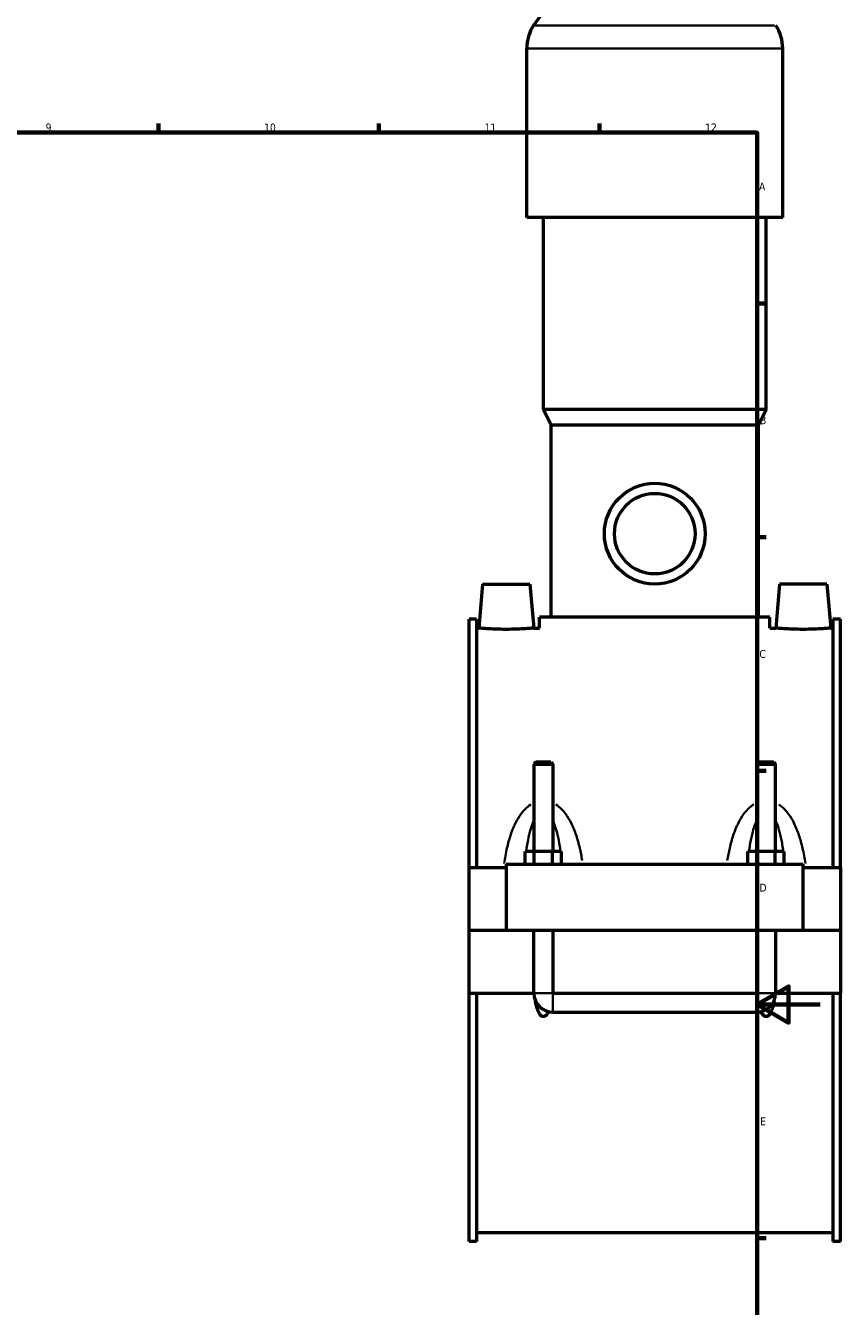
# Model space of a CAD drawing. Header units: millimetres. Extents: x 0 to 965, y -206 to 1211.
# Tile 6 of 9: x 589 to 847, y 201 to 608. Entities that reach past the tile are written whole.
import ezdxf

# ---------------------------------------------------------------- set-up
doc = ezdxf.new("R2010")
doc.units = ezdxf.units.MM
for name, color, linetype, lineweight in [('Border (ISO)', 7, 'Continuous', 70), ('Visible (ISO)', 7, 'Continuous', 50), ('Visible Narrow (ISO)', 7, 'Continuous', 35)]:
    doc.layers.add(name, color=color, linetype=linetype, lineweight=lineweight)
doc.styles.add('Note Text (ISO)', font='tahoma.ttf')

# ---------------------------------------------------------------- blocks, each defined once
blk = doc.blocks.new('Borders Default Border')
at = {"layer": 'Border (ISO)'}
for p, q in [((630.75, 574), (630.75, 576.9)), ((700.83, 574), (700.83, 576.9)), ((770.92, 574), (770.92, 576.9)), ((821, 519.75), (823.9, 519.75)), ((821, 445.5), (823.9, 445.5)), ((821, 371.25), (823.9, 371.25)), ((821, 222.75), (823.9, 222.75))]:
    blk.add_line(p, q, dxfattribs=at)
at = {"layer": 'Border (ISO)', "flags": 128}
for points in [[(20, 20), (20, 574), (821, 574), (821, 20), (20, 20)], [(841, 297), (821, 297), (831, 302.77), (831, 291.23), (821, 297)]]:
    blk.add_lwpolyline(points, dxfattribs=at)
at = {"layer": 'Border (ISO)', "color": 232, "true_color": 0xca0064, "char_height": 2.5, "attachment_point": 7, "style": 'Note Text (ISO)'}
for s, insert in [('9', (594.88, 574.35)), ('10', (664.29, 574.35)), ('11', (734.37, 574.4)), ('12', (804.46, 574.4)), ('A', (821.59, 555.62)), ('B', (821.89, 481.37)), ('C', (821.73, 407.08)), ('D', (821.73, 332.88)), ('E', (821.94, 258.63))]:
    blk.add_mtext(s, dxfattribs=dict(at, insert=insert))

msp = doc.modelspace()

# ---------------------------------------------------------------- linework, layer by layer
at = {"layer": 'Visible (ISO)'}
for p, q in [((747.797, 546.997), (747.797, 600.677)), ((829.13, 546.997), (829.13, 600.677)), ((829.13, 546.997), (747.797, 546.997)), ((753.084, 485.997), (753.084, 546.997)), ((823.844, 485.997), (823.844, 546.997)), ((823.844, 485.997), (753.084, 485.997)), ((755.524, 481.117), (753.084, 485.997)), ((821.404, 481.117), (823.844, 485.997)), ((821.404, 481.117), (755.524, 481.117)), ((755.524, 420.117), (755.524, 481.117)), ((821.404, 420.117), (821.404, 481.117)), ((733.764, 430.597), (732.539, 416.597)), ((733.764, 430.597), (748.764, 430.597)), ((748.764, 430.597), (749.989, 416.597)), ((828.164, 430.597), (826.939, 416.597)), ((843.164, 430.597), (828.164, 430.597)), ((843.164, 430.597), (844.389, 416.597)), ((729.464, 340.597), (729.464, 419.477)), ((731.824, 419.477), (729.464, 419.477)), ((731.824, 419.477), (731.824, 340.597)), ((825.064, 420.117), (751.864, 420.117)), ((751.864, 416.597), (751.864, 420.117)), ((825.064, 416.597), (825.064, 420.117)), ((845.104, 419.477), (845.104, 340.597)), ((847.464, 419.477), (845.104, 419.477)), ((847.464, 340.597), (847.464, 419.477)), ((731.824, 416.597), (732.539, 416.597)), ((749.989, 416.597), (751.864, 416.597)), ((825.064, 416.597), (826.939, 416.597)), ((844.389, 416.597), (845.104, 416.597)), ((750.664, 373.98), (750.064, 373.38)), ((750.064, 373.38), (756.064, 373.38)), ((750.064, 373.38), (750.064, 345.597)), ((755.464, 373.98), (750.664, 373.98)), ((755.464, 373.98), (756.064, 373.38)), ((756.064, 373.38), (756.064, 345.597)), ((821.464, 373.98), (820.864, 373.38)), ((820.864, 373.38), (826.864, 373.38)), ((820.864, 345.597), (820.864, 373.38)), ((826.264, 373.98), (821.464, 373.98)), ((826.264, 373.98), (826.864, 373.38)), ((826.864, 345.597), (826.864, 373.38)), ((747.29, 341.597), (747.29, 345.597)), ((750.177, 345.597), (747.29, 345.597)), ((750.177, 341.597), (750.177, 345.597)), ((755.95, 345.597), (750.177, 345.597)), ((755.95, 341.597), (755.95, 345.597)), ((758.837, 345.597), (755.95, 345.597)), ((758.837, 341.597), (758.837, 345.597)), ((818.09, 341.597), (818.09, 345.597)), ((820.977, 345.597), (818.09, 345.597)), ((820.977, 341.597), (820.977, 345.597)), ((826.75, 345.597), (820.977, 345.597)), ((826.75, 341.597), (826.75, 345.597)), ((829.637, 345.597), (826.75, 345.597)), ((829.637, 341.597), (829.637, 345.597)), ((729.464, 340.597), (741.264, 340.597)), ((729.464, 320.647), (729.464, 340.597)), ((741.264, 341.597), (835.664, 341.597)), ((741.264, 341.597), (741.264, 320.647)), ((835.664, 320.647), (835.664, 341.597)), ((835.664, 340.597), (847.464, 340.597)), ((847.464, 340.597), (847.464, 320.647)), ((729.464, 320.647), (741.264, 320.647)), ((729.464, 300.597), (729.464, 320.547)), ((750.064, 320.547), (729.464, 320.547)), ((741.264, 320.647), (835.664, 320.647)), ((750.064, 320.647), (750.064, 320.547)), ((750.064, 300.597), (750.064, 320.547)), ((756.064, 320.647), (756.064, 320.547)), ((756.064, 320.547), (756.064, 300.597)), ((820.864, 320.547), (756.064, 320.547)), ((820.864, 320.547), (820.864, 320.647)), ((820.864, 300.597), (820.864, 320.547)), ((826.864, 320.547), (826.864, 320.647)), ((826.864, 320.547), (826.864, 300.597)), ((847.464, 320.547), (826.864, 320.547)), ((835.664, 320.647), (847.464, 320.647)), ((847.464, 320.547), (847.464, 300.597)), ((729.464, 221.717), (729.464, 300.597)), ((729.464, 300.597), (750.064, 300.597)), ((731.824, 300.597), (731.824, 221.717)), ((756.064, 300.597), (820.864, 300.597)), ((826.864, 300.597), (847.464, 300.597)), ((845.104, 300.597), (845.104, 221.717)), ((847.464, 221.717), (847.464, 300.597)), ((756.064, 294.597), (820.864, 294.597)), ((731.824, 224.597), (845.104, 224.597)), ((731.824, 221.717), (729.464, 221.717)), ((847.464, 221.717), (845.104, 221.717))]:
    msp.add_line(p, q, dxfattribs=at)
for radius in [16, 12.8]:
    msp.add_circle((788.464, 446.597), radius, dxfattribs=at)
for centre, radius, start, end in [((781.144, 588.031), 37.046, 90, 147.38758), ((761.379, 600.677), 13.582, 147.38758, 180), ((815.549, 600.677), 13.582, 0, 32.61242), ((756.064, 300.597), 6, 180, 270), ((820.864, 300.597), 6, 270, 0)]:
    msp.add_arc(centre, radius, start, end, dxfattribs=at)
for points, knots in [([(749.989, 416.597), (749.989, 416.597), (749.77, 416.576), (748.883, 416.501), (748.214, 416.448), (746.667, 416.347), (745.686, 416.293), (743.534, 416.217), (742.363, 416.196), (740.165, 416.196), (738.994, 416.217), (736.842, 416.293), (735.861, 416.347), (734.314, 416.448), (733.645, 416.501), (732.757, 416.576), (732.539, 416.597), (732.539, 416.597)], [1.3180419, 1.3180419, 1.3180419, 1.3180419, 1.6474005, 1.6474005, 1.9767592, 1.9767592, 2.3064215, 2.3064215, 2.6360837, 2.6360837, 2.965746, 2.965746, 3.2954082, 3.2954082, 3.6247669, 3.6247669, 3.9541256, 3.9541256, 3.9541256, 3.9541256]), ([(844.389, 416.597), (844.389, 416.597), (844.17, 416.576), (843.283, 416.501), (842.614, 416.448), (841.067, 416.347), (840.086, 416.293), (837.934, 416.217), (836.763, 416.196), (835.664, 416.196), (834.565, 416.196), (833.394, 416.217), (831.242, 416.293), (830.261, 416.347), (828.714, 416.448), (828.045, 416.501), (827.157, 416.576), (826.939, 416.597), (826.939, 416.597)], [3.9541256, 3.9541256, 3.9541256, 3.9541256, 4.2834843, 4.2834843, 4.6128429, 4.6128429, 4.9425052, 4.9425052, 5.2721674, 5.2721674, 5.2721674, 5.6018297, 5.6018297, 5.931492, 5.931492, 6.2608506, 6.2608506, 6.5902093, 6.5902093, 6.5902093, 6.5902093]), ([(754.66, 294.763), (754.492, 294.382), (754.293, 294.026), (753.918, 293.584), (753.771, 293.443), (753.522, 293.289), (753.434, 293.247), (753.252, 293.189), (753.158, 293.174), (752.969, 293.174), (752.875, 293.189), (752.693, 293.247), (752.605, 293.289), (752.356, 293.443), (752.21, 293.584), (751.722, 294.158), (751.471, 294.706), (751.054, 295.85), (750.899, 296.449), (750.694, 297.399), (750.619, 297.806), (750.554, 298.22)], [1.53389623, 1.53389623, 1.53389623, 1.53389623, 1.6551086, 1.6551086, 1.71185243, 1.71185243, 1.74022434, 1.74022434, 1.76859626, 1.76859626, 1.79696817, 1.79696817, 1.82534009, 1.82534009, 1.88208392, 1.88208392, 2.05662597, 2.05662597, 2.23116803, 2.23116803, 2.35687599, 2.35687599, 2.35687599, 2.35687599]), ([(826.373, 298.22), (826.308, 297.806), (826.234, 297.399), (826.029, 296.449), (825.873, 295.85), (825.457, 294.706), (825.205, 294.158), (824.718, 293.584), (824.571, 293.443), (824.322, 293.289), (824.234, 293.247), (824.052, 293.189), (823.958, 293.174), (823.769, 293.174), (823.675, 293.189), (823.493, 293.247), (823.405, 293.289), (823.156, 293.443), (823.01, 293.584), (822.635, 294.026), (822.435, 294.382), (822.267, 294.763)], [1.18031652, 1.18031652, 1.18031652, 1.18031652, 1.30602448, 1.30602448, 1.48056654, 1.48056654, 1.6551086, 1.6551086, 1.71185243, 1.71185243, 1.74022434, 1.74022434, 1.76859626, 1.76859626, 1.79696817, 1.79696817, 1.82534009, 1.82534009, 1.88208392, 1.88208392, 2.00329628, 2.00329628, 2.00329628, 2.00329628])]:
    msp.add_open_spline(points, degree=3, knots=knots, dxfattribs=at)
at = {"layer": 'Visible Narrow (ISO)'}
for p, q in [((826.515, 607.997), (750.413, 607.997)), ((828.63, 600.677), (748.298, 600.677)), ((750.101, 300.597), (756.027, 300.597)), ((756.064, 294.634), (756.064, 300.56)), ((820.864, 294.634), (820.864, 300.56)), ((826.827, 300.597), (820.901, 300.597))]:
    msp.add_line(p, q, dxfattribs=at)
for points, knots in [([(749.065, 360.531), (748.412, 360.116), (747.814, 359.618), (746.777, 358.576), (746.328, 358.04), (745.283, 356.616), (744.734, 355.69), (743.617, 353.474), (743.091, 352.158), (742.195, 349.479), (741.823, 348.116), (741.127, 345.114), (740.823, 343.466), (740.57, 341.801)], [-2.8194931, -2.8194931, -2.8194931, -2.8194931, -2.5869841, -2.5869841, -2.3782179, -2.3782179, -2.0594948, -2.0594948, -1.6451547, -1.6451547, -1.2377858, -1.2377858, -0.76204, -0.76204, -0.76204, -0.76204]), ([(765.408, 342.746), (765.186, 344.09), (764.929, 345.42), (764.305, 348.116), (763.932, 349.479), (763.036, 352.158), (762.511, 353.474), (761.393, 355.69), (760.844, 356.616), (759.8, 358.04), (759.35, 358.576), (758.311, 359.62), (757.711, 360.12), (757.045, 360.543), (757.034, 360.55), (757.023, 360.556)], [-5.6359498, -5.6359498, -5.6359498, -5.6359498, -5.2503881, -5.2503881, -4.8430191, -4.8430191, -4.4286791, -4.4286791, -4.109956, -4.109956, -3.9011898, -3.9011898, -3.6677896, -3.6677896, -3.6639342, -3.6639342, -3.6639342, -3.6639342]), ([(819.905, 360.556), (819.894, 360.55), (819.883, 360.543), (819.217, 360.12), (818.616, 359.62), (817.577, 358.576), (817.128, 358.04), (816.083, 356.616), (815.534, 355.69), (814.417, 353.474), (813.891, 352.158), (812.995, 349.479), (812.623, 348.116), (811.998, 345.42), (811.741, 344.09), (811.52, 342.746)], [-2.8242397, -2.8242397, -2.8242397, -2.8242397, -2.8203842, -2.8203842, -2.5869841, -2.5869841, -2.3782179, -2.3782179, -2.0594948, -2.0594948, -1.6451547, -1.6451547, -1.2377858, -1.2377858, -0.8522241, -0.8522241, -0.8522241, -0.8522241]), ([(836.358, 341.801), (836.104, 343.466), (835.8, 345.114), (835.105, 348.116), (834.732, 349.479), (833.836, 352.158), (833.311, 353.474), (832.193, 355.69), (831.644, 356.616), (830.6, 358.04), (830.15, 358.576), (829.113, 359.618), (828.515, 360.116), (827.863, 360.531)], [-5.7261339, -5.7261339, -5.7261339, -5.7261339, -5.2503881, -5.2503881, -4.8430191, -4.8430191, -4.4286791, -4.4286791, -4.109956, -4.109956, -3.9011898, -3.9011898, -3.6686807, -3.6686807, -3.6686807, -3.6686807]), ([(747.679, 346.141), (747.782, 346.866), (747.895, 347.583), (748.238, 349.528), (748.493, 350.735), (749.033, 352.766), (749.299, 353.615), (749.692, 354.629), (749.782, 354.85), (749.877, 355.064)], [1.4088386, 1.4088386, 1.4088386, 1.4088386, 1.6451547, 1.6451547, 2.0594948, 2.0594948, 2.3782179, 2.3782179, 2.4693952, 2.4693952, 2.4693952, 2.4693952]), ([(756.251, 355.064), (756.345, 354.85), (756.436, 354.629), (756.829, 353.615), (757.094, 352.766), (757.635, 350.735), (757.889, 349.528), (758.232, 347.583), (758.345, 346.866), (758.449, 346.141)], [4.0187787, 4.0187787, 4.0187787, 4.0187787, 4.109956, 4.109956, 4.4286791, 4.4286791, 4.8430191, 4.8430191, 5.0793353, 5.0793353, 5.0793353, 5.0793353]), ([(818.479, 346.141), (818.582, 346.866), (818.695, 347.583), (819.038, 349.528), (819.293, 350.735), (819.833, 352.766), (820.099, 353.615), (820.492, 354.629), (820.582, 354.85), (820.677, 355.064)], [1.4088386, 1.4088386, 1.4088386, 1.4088386, 1.6451547, 1.6451547, 2.0594948, 2.0594948, 2.3782179, 2.3782179, 2.4693952, 2.4693952, 2.4693952, 2.4693952]), ([(827.051, 355.064), (827.145, 354.85), (827.236, 354.629), (827.629, 353.615), (827.894, 352.766), (828.435, 350.735), (828.689, 349.528), (829.032, 347.583), (829.145, 346.866), (829.249, 346.141)], [4.0187787, 4.0187787, 4.0187787, 4.0187787, 4.109956, 4.109956, 4.4286791, 4.4286791, 4.8430191, 4.8430191, 5.0793353, 5.0793353, 5.0793353, 5.0793353])]:
    msp.add_open_spline(points, degree=3, knots=knots, dxfattribs=at)
for points in [[(747.16, 341.666), (747.199, 342.082), (747.24, 342.496), (747.283, 342.908)], [(758.844, 342.908), (758.888, 342.496), (758.929, 342.082), (758.968, 341.666)], [(817.96, 341.666), (817.999, 342.082), (818.04, 342.496), (818.083, 342.908)], [(829.644, 342.908), (829.688, 342.496), (829.729, 342.082), (829.768, 341.666)]]:
    msp.add_open_spline(points, degree=3, dxfattribs=at)

# ---------------------------------------------------------------- block references
msp.add_blockref('Borders Default Border', (0, 0))

doc.saveas('drawing.dxf')
